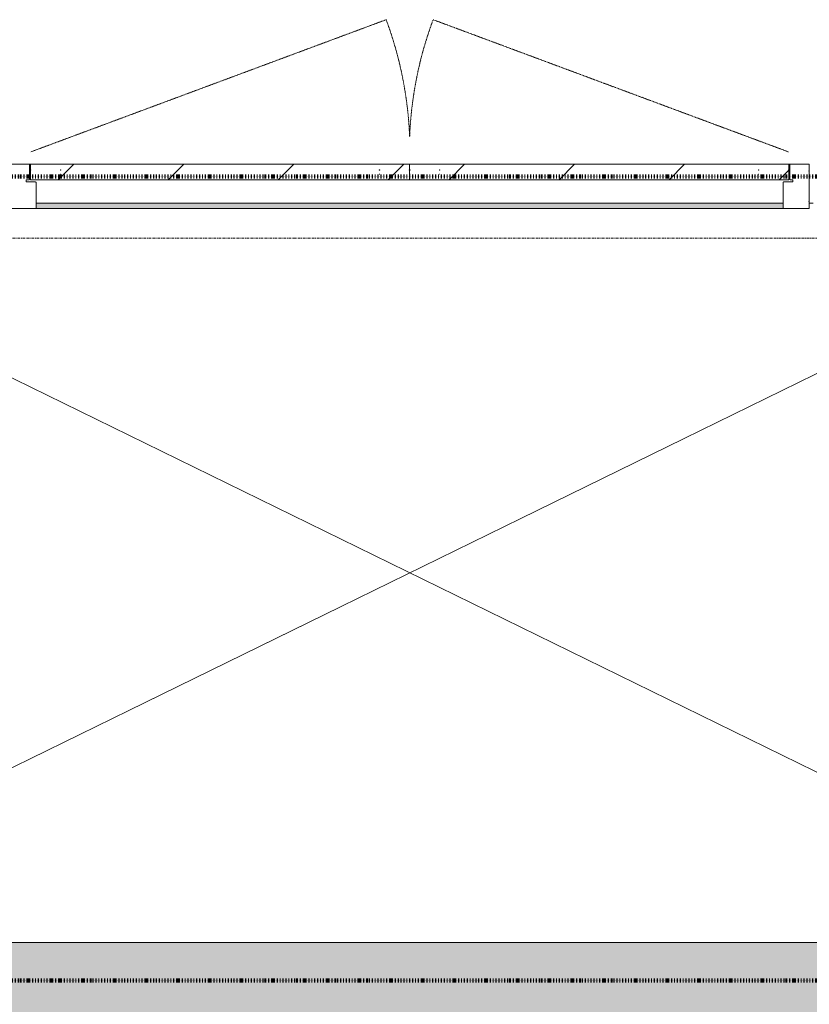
# Model space of a CAD drawing. Header units: millimetres. Extents: x -281 to 121694, y -16481 to 65128.
# Tile 235 of 256: x 19048 to 21078, y 47631 to 50162. Entities that reach past the tile are written whole.
import ezdxf

# ---------------------------------------------------------------- set-up
doc = ezdxf.new("R2010")
doc.units = ezdxf.units.MM
for name, pattern in [('ARC FS 060 minutes', [7.2, 2.4, -1.6, 0, -1.6, 0, -1.6]), ('Grid Line', [12, 6, -2, 2, -2]), ('NLRS_Dash-0_6mm_Space-0_6mm_cpz', [1.2, 0.6, -0.6])]:
    doc.linetypes.add(name, pattern=pattern)
for name, color, linetype, lineweight in [('A--A2__Ruwbouw', 8, 'Continuous', 5), ('A--L$01A__Algemeen', 7, 'Continuous', 5), ('A--L$07A__Stramien', 1, 'Continuous', 5), ('A--L21__Buitenwanden', 3, 'Continuous', 5), ('A--L22__Binnenwanden', 2, 'Continuous', 5), ('A--L23__Vloeren', 3, 'Continuous', 5), ('A--L3__Afbouw', 2, 'Continuous', 5), ('A--LD21__DetailPenFijnHidden', 1, 'Continuous', 5), ('A--LD30__DetailPenMiddel', 3, 'NLRS_Dash-0_6mm_Space-0_6mm_cpz', 5)]:
    doc.layers.add(name, color=color, linetype=linetype, lineweight=lineweight)

# ---------------------------------------------------------------- blocks, each defined once
blk = doc.blocks.new('TBR-B-BWK-C-BES-ARC-R25_rvt-1-L_80_ 13')
at = {"layer": 'A--A2__Ruwbouw'}
blk.add_hatch(color=21, dxfattribs=at).paths.add_polyline_path([(21890, 47540), (21990, 47540), (21990, 47790), (18110, 47790), (18110, 47540), (21672.1, 47540)])
at = {"layer": 'A--L22__Binnenwanden', "color": 241, "lineweight": 18}
blk.add_line((21990, 47790), (18110, 47790), dxfattribs=at)
blk = doc.blocks.new('65_GM_LIB_fire separation vertical_gen_arc - 060 minutes-2361049-L_80_ 13')
at = {"layer": 'A--L$01A__Algemeen', "linetype": 'ARC FS 060 minutes', "lineweight": 100}
blk.add_line((0, 0), (4138.4, 0), dxfattribs=at)
blk = doc.blocks.new('TBR-B-INS-BR-ARC-R25_rvt-1-L_80_ 13')
at = {"layer": 'A--L$01A__Algemeen', "color": 130, "lineweight": 9, "rotation": 180}
for p in [(22123.4, 49758.8), (22123.4, 47692)]:
    blk.add_blockref('65_GM_LIB_fire separation vertical_gen_arc - 060 minutes-2361049-L_80_ 13', p, dxfattribs=at)
blk = doc.blocks.new('NLRS_30_DO_WB_deur dubbel draai-SH_gen_cpz1 - 32_31_10_deur dubbel gesloten_bxh_2055x2500 schacht-62867142-L_80_ 13')
at = {"layer": 'A--LD21__DetailPenFijnHidden'}
blk.add_hatch(color=256, dxfattribs=at).paths.add_polyline_path([(960.5, -64), (960.5, -50), (-960.5, -50), (-960.5, -64), (870.6, -64)])
blk.add_line((960.5, -64), (-960.5, -64), dxfattribs=at)
blk = doc.blocks.new('NLRS_30_DO_WB_deur dubbel draai-SH_gen_cpz1 - 32_31_10_deur dubbel gesloten_bxh_2055x2500 schacht-V50-L_80_ 13')
at = {"layer": 'A--L3__Afbouw'}
for p, q in [((-977.5, 50), (-1027.5, 50)), ((-1027.5, 50), (-1027.5, 32.8)), ((-1027.5, 32.8), (-1026.5, 32.8)), ((-1026.5, 32), (-1027.5, 32)), ((-1027.5, 32), (-1027.5, -46)), ((-1026.5, 32.8), (-1026.5, 32)), ((-977.5, 10.8), (-977.5, 50)), ((1027.5, 50), (977.5, 50)), ((977.5, 50), (977.5, 10.8)), ((1026.5, 32), (1026.5, 32.8)), ((1026.5, 32.8), (1027.5, 32.8)), ((1027.5, 32), (1026.5, 32)), ((1027.5, 32.8), (1027.5, 50)), ((1027.5, -46), (1027.5, 32)), ((-985.5, 5), (-985.5, 10)), ((-985.5, 10), (-978.5, 10)), ((-961.5, 5), (-985.5, 5)), ((-978.5, 10), (-978.5, 10.8)), ((-978.5, 10.8), (-977.5, 10.8)), ((-961.5, 4.2), (-961.5, 5)), ((-960.5, 4.2), (-961.5, 4.2)), ((-960.5, -64), (-960.5, 4.2)), ((960.5, 4.2), (960.5, -64)), ((961.5, 4.2), (960.5, 4.2)), ((985.5, 5), (961.5, 5)), ((961.5, 5), (961.5, 4.2)), ((977.5, 10.8), (978.5, 10.8)), ((978.5, 10.8), (978.5, 10)), ((978.5, 10), (985.5, 10)), ((985.5, 10), (985.5, 5)), ((-1027.5, -46), (-1026.5, -46)), ((-1026.5, -46.8), (-1027.5, -46.8)), ((-1027.5, -46.8), (-1027.5, -64)), ((-1026.5, -46), (-1026.5, -46.8)), ((1026.5, -46.8), (1026.5, -46)), ((1026.5, -46), (1027.5, -46)), ((1027.5, -46.8), (1026.5, -46.8)), ((1027.5, -64), (1027.5, -46.8)), ((-1027.5, -64), (-960.5, -64)), ((960.5, -64), (1027.5, -64))]:
    blk.add_line(p, q, dxfattribs=at)
blk = doc.blocks.new('NLRS_30_DO_UN_paneel dicht dubbel dash-SH_gen_cpz - 32_31_paneel_gen-10502054-L_80_ 13')
at = {"layer": 'A--L3__Afbouw'}
h = blk.add_hatch(dxfattribs=at)
h.set_pattern_fill('FP_80', color=256, style=0, pattern_type=2)
h.set_pattern_definition([(45, (-19562.5, -49770), (-141.42136, 141.42136), [])])
h.paths.add_polyline_path([(487.5, -20), (487.5, 20), (-487.5, 20), (-487.5, -20), (242.8, -20)])
for p, q in [((487.5, 20), (-487.5, 20)), ((-487.5, 20), (-487.5, 5.8)), ((-487.5, 5.8), (-486.5, 5.8)), ((-486.5, 5), (-487.5, 5)), ((-487.5, 5), (-487.5, -5)), ((-486.5, 5.8), (-486.5, 5)), ((-410.5, 5), (-410.5, 5.8)), ((-410.5, 5.8), (-409.5, 5.8)), ((-409.5, 5), (-410.5, 5)), ((-409.5, 5.8), (-409.5, 5)), ((409.5, 5), (409.5, 5.8)), ((409.5, 5.8), (410.5, 5.8)), ((410.5, 5), (409.5, 5)), ((410.5, 5.8), (410.5, 5)), ((486.5, 5), (486.5, 5.8)), ((486.5, 5.8), (487.5, 5.8)), ((487.5, 5), (486.5, 5)), ((487.5, 5.8), (487.5, 20)), ((487.5, -5), (487.5, 5)), ((-487.5, -5), (-486.5, -5)), ((-486.5, -5.8), (-487.5, -5.8)), ((-487.5, -5.8), (-487.5, -20)), ((-487.5, -20), (487.5, -20)), ((-486.5, -5), (-486.5, -5.8)), ((-410.5, -5.8), (-410.5, -5)), ((-410.5, -5), (-409.5, -5)), ((-409.5, -5.8), (-410.5, -5.8)), ((-409.5, -5), (-409.5, -5.8)), ((409.5, -5.8), (409.5, -5)), ((409.5, -5), (410.5, -5)), ((410.5, -5.8), (409.5, -5.8)), ((410.5, -5), (410.5, -5.8)), ((486.5, -5.8), (486.5, -5)), ((486.5, -5), (487.5, -5)), ((487.5, -5.8), (486.5, -5.8)), ((487.5, -20), (487.5, -5.8))]:
    blk.add_line(p, q, dxfattribs=at)
blk = doc.blocks.new('NLRS_30_DO_UN_paneel dicht dubbel dash-SH_gen_cpz - 32_31_paneel_gen-10502056-L_80_ 13')
at = {"layer": 'A--L3__Afbouw'}
h = blk.add_hatch(dxfattribs=at)
h.set_pattern_fill('FP_81', color=256, style=0, pattern_type=2)
h.set_pattern_definition([(225, (20537.5, 49770), (141.42136, -141.42136), [])])
h.paths.add_polyline_path([(358.8, 20), (-487.5, 20), (-487.5, -20), (487.5, -20), (487.5, 20)])
for p, q in [((-487.5, 20), (487.5, 20)), ((-487.5, 5.8), (-487.5, 20)), ((-486.5, 5.8), (-487.5, 5.8)), ((-487.5, 5), (-486.5, 5)), ((-487.5, -5), (-487.5, 5)), ((-486.5, 5), (-486.5, 5.8)), ((-409.5, 5.8), (-410.5, 5.8)), ((-410.5, 5.8), (-410.5, 5)), ((-410.5, 5), (-409.5, 5)), ((-409.5, 5), (-409.5, 5.8)), ((409.5, 5.8), (409.5, 5)), ((410.5, 5.8), (409.5, 5.8)), ((409.5, 5), (410.5, 5)), ((410.5, 5), (410.5, 5.8)), ((486.5, 5.8), (486.5, 5)), ((487.5, 5.8), (486.5, 5.8)), ((486.5, 5), (487.5, 5)), ((487.5, 20), (487.5, 5.8)), ((487.5, 5), (487.5, -5)), ((-486.5, -5), (-487.5, -5)), ((-487.5, -5.8), (-486.5, -5.8)), ((-487.5, -20), (-487.5, -5.8)), ((487.5, -20), (-487.5, -20)), ((-486.5, -5.8), (-486.5, -5)), ((-409.5, -5), (-410.5, -5)), ((-410.5, -5), (-410.5, -5.8)), ((-410.5, -5.8), (-409.5, -5.8)), ((-409.5, -5.8), (-409.5, -5)), ((409.5, -5), (409.5, -5.8)), ((410.5, -5), (409.5, -5)), ((409.5, -5.8), (410.5, -5.8)), ((410.5, -5.8), (410.5, -5)), ((486.5, -5), (486.5, -5.8)), ((487.5, -5), (486.5, -5)), ((486.5, -5.8), (487.5, -5.8)), ((487.5, -5.8), (487.5, -20))]:
    blk.add_line(p, q, dxfattribs=at)
blk = doc.blocks.new('NLRS_30_DO_UN_clearance zone dashed-SH_gen_cpz - NLRS_30_DO_UN_clearance zone dashed-SH_gen_cpz-10502055-L_80_ 13')
at = {"layer": 'A--L3__Afbouw', "linetype": 'NLRS_Dash-0_6mm_Space-0_6mm_cpz'}
blk.add_line((427.1, 320.1), (-487.5, -20), dxfattribs=at)
blk.add_arc((-487.5, -20), 975.8, 2.3493, 20.3986, dxfattribs=at)
blk = doc.blocks.new('NLRS_30_DO_UN_clearance zone dashed-SH_gen_cpz - NLRS_30_DO_UN_clearance zone dashed-SH_gen_cpz-10502057-L_80_ 13')
at = {"layer": 'A--L3__Afbouw', "linetype": 'NLRS_Dash-0_6mm_Space-0_6mm_cpz'}
blk.add_line((427.1, -320.1), (-487.5, 20), dxfattribs=at)
blk.add_arc((-487.5, 20), 975.8, 339.6014, 357.6507, dxfattribs=at)

msp = doc.modelspace()

# ---------------------------------------------------------------- linework, layer by layer
at = {"layer": 'A--L$07A__Stramien', "linetype": 'Grid Line'}
msp.add_line((100373, 49600), (-281.1, 49600), dxfattribs=at)
at = {"layer": 'A--L21__Buitenwanden'}
for p, q in [((21010.7, 49690), (19089.3, 49690)), ((21087.5, 49690), (21077.5, 49690))]:
    msp.add_line(p, q, dxfattribs=at)
at = {"layer": 'A--L23__Vloeren', "color": 7}
for p, q in [((19072.5, 49790), (19075, 49790)), ((21025, 49790), (21027.5, 49790))]:
    msp.add_line(p, q, dxfattribs=at)
at = {"layer": 'A--LD30__DetailPenMiddel', "linetype": 'Continuous'}
for p, q in [((18110, 47790), (21990, 49690)), ((18110, 49690), (21990, 47790))]:
    msp.add_line(p, q, dxfattribs=at)

# ---------------------------------------------------------------- block references
at = {"lineweight": 5}
for name in ['TBR-B-INS-BR-ARC-R25_rvt-1-L_80_ 13', 'TBR-B-BWK-C-BES-ARC-R25_rvt-1-L_80_ 13']:
    msp.add_blockref(name, (0, 0), dxfattribs=at)
at = {"layer": 'A--L3__Afbouw', "linetype": 'NLRS_Dash-0_6mm_Space-0_6mm_cpz'}
msp.add_blockref('NLRS_30_DO_UN_clearance zone dashed-SH_gen_cpz - NLRS_30_DO_UN_clearance zone dashed-SH_gen_cpz-10502055-L_80_ 13', (19562.5, 49841.5), dxfattribs=at)
at = {"layer": 'A--L3__Afbouw', "linetype": 'NLRS_Dash-0_6mm_Space-0_6mm_cpz', "rotation": 180}
msp.add_blockref('NLRS_30_DO_UN_clearance zone dashed-SH_gen_cpz - NLRS_30_DO_UN_clearance zone dashed-SH_gen_cpz-10502057-L_80_ 13', (20537.5, 49841.5), dxfattribs=at)
at = {"layer": 'A--L3__Afbouw'}
for name, p in [('NLRS_30_DO_WB_deur dubbel draai-SH_gen_cpz1 - 32_31_10_deur dubbel gesloten_bxh_2055x2500 schacht-V50-L_80_ 13', (20050, 49740)), ('NLRS_30_DO_UN_paneel dicht dubbel dash-SH_gen_cpz - 32_31_paneel_gen-10502054-L_80_ 13', (19562.5, 49770))]:
    msp.add_blockref(name, p, dxfattribs=at)
at = {"layer": 'A--L3__Afbouw', "rotation": 180}
msp.add_blockref('NLRS_30_DO_UN_paneel dicht dubbel dash-SH_gen_cpz - 32_31_paneel_gen-10502056-L_80_ 13', (20537.5, 49770), dxfattribs=at)
at = {"layer": 'A--LD21__DetailPenFijnHidden'}
msp.add_blockref('NLRS_30_DO_WB_deur dubbel draai-SH_gen_cpz1 - 32_31_10_deur dubbel gesloten_bxh_2055x2500 schacht-62867142-L_80_ 13', (20050, 49740), dxfattribs=at)

doc.saveas('drawing.dxf')
